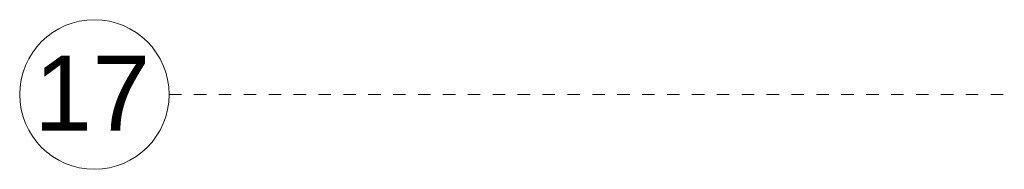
# Model space of a CAD drawing. Header units: metres. Extents: x -54 to 119, y -77 to 33.
# Tile 3 of 138: x -53.86 to -45.95, y -36.9 to -35.7. Entities that reach past the tile are written whole.
import ezdxf

# ---------------------------------------------------------------- set-up
doc = ezdxf.new("R2010")
doc.units = ezdxf.units.M
doc.linetypes.add('Rasterlinie', pattern=[0.019, 0.01, -0.003, 0.003, -0.003])
doc.layers.add('A_Raster', color=7, linetype='Continuous', lineweight=9)
doc.styles.add('Arial', font='arial.ttf', dxfattribs={"height": 0.5999999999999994})

# ---------------------------------------------------------------- blocks, each defined once
blk = doc.blocks.new('Raster - 3_0mm_mit Kreis-376402-BS_Übersicht_EG_BRANDSCHUTZ')
at = {"layer": 'A_Raster'}
blk.add_circle((4.073293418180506e-52, 4.229949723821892e-18), 0.003000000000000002, dxfattribs=at)

msp = doc.modelspace()

# ---------------------------------------------------------------- linework, layer by layer
at = {"layer": 'A_Raster', "linetype": 'Rasterlinie'}
msp.add_line((-52.6553280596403, -36.29696157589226), (25.78896083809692, -36.29696157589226), dxfattribs=at)

# ---------------------------------------------------------------- block references
at = {"layer": 'A_Raster', "xscale": 199.9999999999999, "yscale": 199.9999999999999, "zscale": 199.9999999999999, "rotation": 269.9999999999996}
msp.add_blockref('Raster - 3_0mm_mit Kreis-376402-BS_Übersicht_EG_BRANDSCHUTZ', (-53.25532805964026, -36.29696157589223), dxfattribs=at)

# ---------------------------------------------------------------- texts
at = {"layer": 'A_Raster', "insert": (-53.73899057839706, -35.9862021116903), "char_height": 0.5999999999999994, "width": 1.154429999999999, "attachment_point": 1, "style": 'Arial'}
msp.add_mtext('17', dxfattribs=at)

doc.saveas('drawing.dxf')
